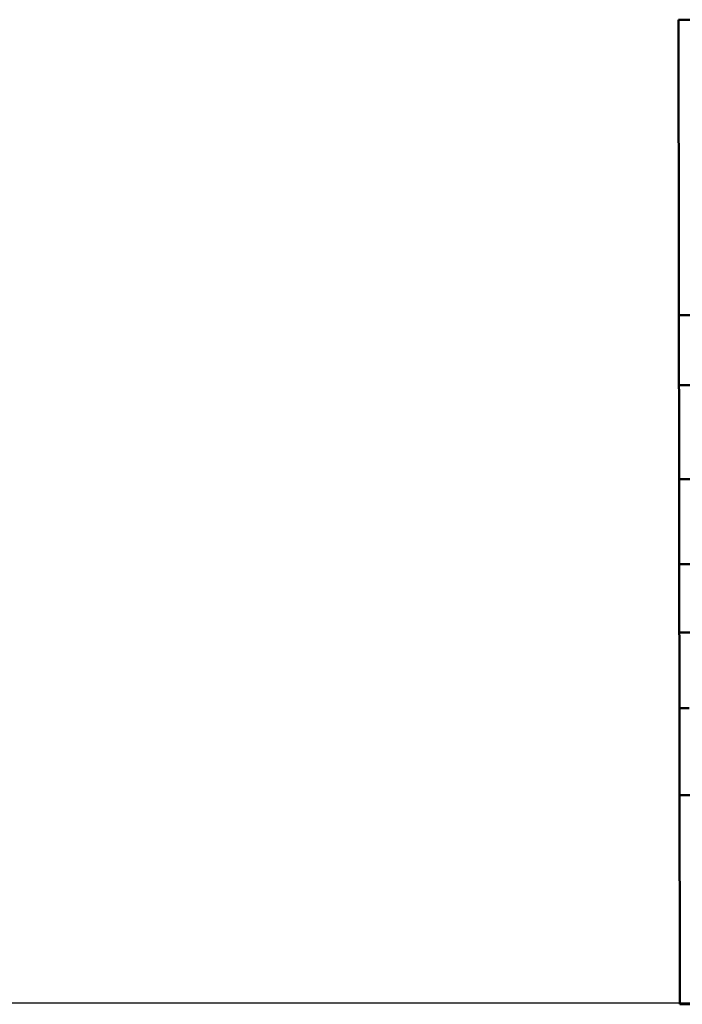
# Model space of a CAD drawing. Header units: millimetres. Extents: x 802 to 9345, y -804 to 1180.
# Tile 31 of 189: x 1509 to 1644, y -804 to -603. Entities that reach past the tile are written whole.
import ezdxf

# ---------------------------------------------------------------- set-up
doc = ezdxf.new("R2010")
doc.units = ezdxf.units.MM
doc.header["$LTSCALE"] = 30.734
doc.layers.get('0').update_dxf_attribs({"linetype": 'CONTINUOUS'})

msp = doc.modelspace()

# ---------------------------------------------------------------- linework, layer by layer
at = {"color": 7, "linetype": 'Continuous', "lineweight": 50}
for p, q in [((1643.57, -602.79), (2141.94, -602.79)), ((1643.57, -602.79), (1643.89, -804)), ((2141.94, -663.2), (1643.66, -663.2)), ((1913.91, -677.47), (1643.69, -677.47)), ((1913.91, -696.66), (1643.72, -696.66)), ((1913.91, -714.03), (1643.75, -714.03)), ((1913.91, -727.99), (1643.77, -727.99)), ((1645.76, -743.5), (1643.79, -743.5)), ((1786.81, -761.24), (1643.82, -761.24)), ((1643.89, -804), (2142.27, -804))]:
    msp.add_line(p, q, dxfattribs=at)
msp.add_line((9344.74, -804), (801.94, -803.77))

doc.saveas('drawing.dxf')
